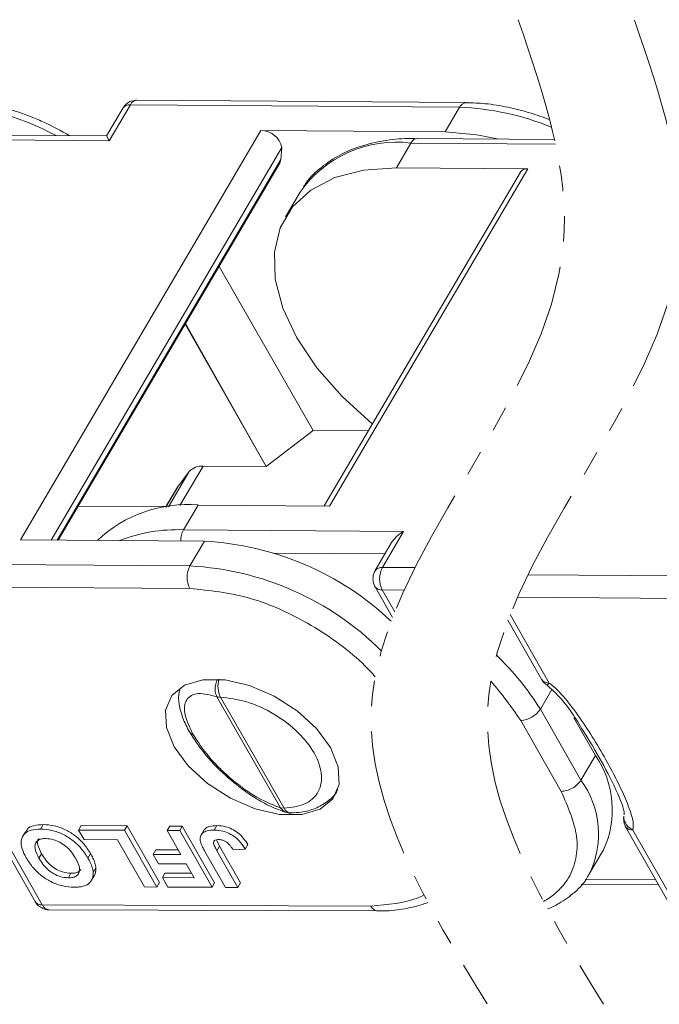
# Model space of a CAD drawing. Header units: millimetres. Extents: x 3186 to 3545, y -371 to -118.
# Tile 22 of 27: x 3431 to 3447, y -180 to -155. Entities that reach past the tile are written whole.
import ezdxf

# ---------------------------------------------------------------- set-up
doc = ezdxf.new("R2010")
doc.units = ezdxf.units.MM
doc.linetypes.add('PHANTOM2', pattern=[31.75, 15.875, -3.175, 3.175, -3.175, 3.175, -3.175])

msp = doc.modelspace()

# ---------------------------------------------------------------- linework, layer by layer
at = {"color": 7, "linetype": 'Continuous', "lineweight": 15}
for p, q in [((3442.46, -157.555), (3434.217, -157.492)), ((3433.869, -157.689), (3433.456, -158.391)), ((3433.523, -158.509), (3434.053, -157.608)), ((3434.053, -157.608), (3442.296, -157.671)), ((3442.296, -157.671), (3441.932, -158.291)), ((3437.321, -158.255), (3431.298, -168.504)), ((3437.321, -158.255), (3441.932, -158.291)), ((3428.013, -158.467), (3433.523, -158.509)), ((3433.456, -158.391), (3428.177, -158.351)), ((3433.523, -158.509), (3433.456, -158.391)), ((3444.671, -158.477), (3441.24, -158.451)), ((3441.24, -158.451), (3441.246, -158.451)), ((3432.07, -168.51), (3437.846, -158.683)), ((3437.846, -158.683), (3437.818, -158.98)), ((3440.712, -159.186), (3441.076, -158.567)), ((3441.076, -158.567), (3444.697, -158.595)), ((3437.818, -158.98), (3432.216, -168.511)), ((3432.248, -168.511), (3437.781, -159.099)), ((3443.819, -159.293), (3438.903, -167.657)), ((3439.038, -167.658), (3444.002, -159.212)), ((3444.002, -159.212), (3440.712, -159.186)), ((3438.302, -159.796), (3437.938, -160.416)), ((3438.633, -165.771), (3436.278, -161.656)), ((3437.454, -166.669), (3435.425, -163.107)), ((3437.456, -166.665), (3435.435, -163.09)), ((3438.633, -165.771), (3437.456, -166.665)), ((3440.007, -165.779), (3438.633, -165.771)), ((3435.293, -167.649), (3435.874, -166.66)), ((3435.874, -166.66), (3437.454, -166.669)), ((3437.454, -166.669), (3437.456, -166.665)), ((3435.526, -166.796), (3435.006, -167.68)), ((3435.238, -167.176), (3435.526, -166.796)), ((3435.229, -167.189), (3434.935, -167.691)), ((3434.936, -167.69), (3435.238, -167.176)), ((3435.238, -167.176), (3435.229, -167.189)), ((3432.746, -167.665), (3434.945, -167.673)), ((3435.383, -168.253), (3435.747, -167.633)), ((3435.747, -167.633), (3439.038, -167.658)), ((3440.894, -168.295), (3435.383, -168.253)), ((3440.364, -169.196), (3440.894, -168.295)), ((3435.908, -168.539), (3431.298, -168.504)), ((3435.908, -168.539), (3435.544, -169.159)), ((3440.593, -168.575), (3440.18, -169.277)), ((3437.639, -168.836), (3440.427, -168.857)), ((3435.544, -169.159), (3427.301, -169.096)), ((3441.18, -169.202), (3440.364, -169.196)), ((3451.559, -169.436), (3444.008, -169.378)), ((3435.54, -169.724), (3427.296, -169.661)), ((3440.178, -169.678), (3440.617, -170.449)), ((3440.36, -169.761), (3440.672, -170.31)), ((3440.908, -169.766), (3440.36, -169.761)), ((3451.554, -170.002), (3443.743, -169.942)), ((3443.56, -170.376), (3444.538, -172.091)), ((3443.506, -170.516), (3444.356, -172.008)), ((3444.318, -172.747), (3444.606, -172.257)), ((3436.219, -172.433), (3437.811, -175.216)), ((3436.306, -172.445), (3437.899, -175.228)), ((3445.331, -174.526), (3444.318, -172.747)), ((3444.839, -174.804), (3443.826, -173.027)), ((3445.696, -173.907), (3445.157, -172.962)), ((3445.696, -173.907), (3445.331, -174.526)), ((3437.899, -175.228), (3437.811, -175.216)), ((3430.439, -175.413), (3431.665, -177.566)), ((3430.621, -175.496), (3431.847, -177.649)), ((3446.409, -175.433), (3446.401, -175.489)), ((3431.424, -175.814), (3431.358, -175.927)), ((3431.803, -175.749), (3431.869, -175.637)), ((3432.757, -175.773), (3432.823, -175.66)), ((3432.757, -175.773), (3433.907, -175.78)), ((3432.891, -176.01), (3432.757, -175.773)), ((3432.823, -175.66), (3433.973, -175.667)), ((3433.973, -175.667), (3433.907, -175.78)), ((3433.907, -175.78), (3434.716, -177.2)), ((3433.973, -175.667), (3434.782, -177.087)), ((3434.973, -175.786), (3435.039, -175.673)), ((3434.973, -175.786), (3435.287, -175.787)), ((3435.315, -176.387), (3434.973, -175.786)), ((3435.039, -175.673), (3435.353, -175.675)), ((3435.353, -175.675), (3435.287, -175.787)), ((3435.287, -175.787), (3436.096, -177.208)), ((3435.353, -175.675), (3436.162, -177.095)), ((3435.911, -175.753), (3435.845, -175.866)), ((3436.219, -175.662), (3436.153, -175.774)), ((3446.453, -175.69), (3447.68, -177.843)), ((3446.636, -175.773), (3447.862, -177.926)), ((3433.728, -176.015), (3432.891, -176.01)), ((3434.402, -177.198), (3433.728, -176.015)), ((3436.22, -176.034), (3436.287, -176.18)), ((3434.692, -176.27), (3434.625, -176.383)), ((3434.692, -176.27), (3435.251, -176.273)), ((3436.22, -176.292), (3436.287, -176.18)), ((3436.22, -176.292), (3436.744, -177.212)), ((3436.287, -176.18), (3436.811, -177.099)), ((3436.623, -176.267), (3436.926, -176.251)), ((3436.992, -176.138), (3436.926, -176.251)), ((3445.535, -176.888), (3445.899, -176.268)), ((3431.763, -176.48), (3431.829, -176.368)), ((3433.055, -176.361), (3432.989, -176.474)), ((3434.76, -176.619), (3434.625, -176.383)), ((3434.625, -176.383), (3435.315, -176.387)), ((3436.431, -177.21), (3435.92, -176.314)), ((3433.188, -176.722), (3433.122, -176.835)), ((3435.45, -176.623), (3434.76, -176.619)), ((3435.648, -176.969), (3435.45, -176.623)), ((3432.499, -176.97), (3432.565, -176.857)), ((3433.081, -177.031), (3433.147, -176.918)), ((3434.919, -176.852), (3434.853, -176.965)), ((3434.988, -177.202), (3434.853, -176.965)), ((3434.853, -176.965), (3435.648, -176.969)), ((3434.919, -176.852), (3435.583, -176.856)), ((3447.212, -177.021), (3445.441, -177.014)), ((3434.716, -177.2), (3434.402, -177.198)), ((3434.782, -177.087), (3434.716, -177.2)), ((3436.096, -177.208), (3434.988, -177.202)), ((3436.162, -177.095), (3436.096, -177.208)), ((3436.744, -177.212), (3436.431, -177.21)), ((3436.811, -177.099), (3436.744, -177.212)), ((3445.342, -177.132), (3447.279, -177.139)), ((3440.073, -177.68), (3431.847, -177.649)), ((3432.011, -177.768), (3440.238, -177.798))]:
    msp.add_line(p, q, dxfattribs=at)
at = {"color": 7, "linetype": 'Continuous', "lineweight": 15, "flags": 128}
for points in [[(3441.932, -158.291), (3442.728, -158.36), (3443.241, -158.466)], [(3441.076, -158.567), (3441.111, -158.517), (3441.152, -158.481), (3441.195, -158.458), (3441.24, -158.451), (3441.24, -158.451)], [(3440.712, -159.186), (3439.892, -159.245), (3439.17, -159.433), (3438.57, -159.744), (3438.11, -160.168), (3437.802, -160.694), (3437.658, -161.304), (3437.681, -161.98), (3437.87, -162.702), (3438.22, -163.447), (3438.72, -164.194), (3439.354, -164.918), (3440.105, -165.598), (3440.11, -165.603)], [(3439.063, -173.709), (3439.257, -174.189), (3439.277, -174.629), (3439.121, -174.994), (3438.802, -175.253), (3438.346, -175.387), (3437.788, -175.384), (3437.176, -175.244), (3436.558, -174.979), (3435.984, -174.61), (3435.501, -174.168), (3435.148, -173.687), (3434.954, -173.207), (3434.934, -172.767), (3435.09, -172.402), (3435.409, -172.143), (3435.866, -172.009), (3436.423, -172.012), (3437.035, -172.152), (3437.653, -172.417), (3438.227, -172.786), (3438.71, -173.229), (3439.063, -173.709)]]:
    msp.add_lwpolyline(points, dxfattribs=at)
at = {"color": 7, "linetype": 'Continuous', "lineweight": 15}
for centre, radius, start, end in [((3428.976, -164.315), 6.748, 61.5411, 87.825), ((3434.235, -157.692), 0.201, 95.2506, 155.1753), ((3442.475, -157.751), 0.196, 93.7227, 155.9302), ((3434.031, -157.808), 0.201, 83.9322, 143.8729), ((3442.04, -164.415), 6.748, 67.7115, 87.825), ((3437.328, -158.783), 0.527, 10.8877, 90.7184), ((3440.717, -161.5), 2.955, 83.0195, 144.7856), ((3437.539, -158.958), 0.279, 329.7209, 355.3059), ((3443.981, -159.411), 0.201, 83.869, 143.9361), ((3435.838, -167.079), 0.421, 85.024, 137.8682), ((3435.483, -170.908), 3.286, 85.3906, 133.3475), ((3435.241, -172.298), 4.048, 87.9921, 111.1629), ((3435.89, -168.528), 0.577, 151.5124, 180.7008), ((3435.515, -175.914), 7.385, 46.6846, 86.9522), ((3436.088, -169.446), 0.615, 152.1632, 206.9523), ((3435.164, -176.482), 7.333, 45.1509, 87.028), ((3440.343, -169.396), 0.201, 83.9299, 143.8991), ((3440.908, -169.483), 0.615, 152.1632, 206.9523), ((3440.341, -169.562), 0.201, 215.4026, 275.3183), ((3438.115, -176.659), 7.333, 32.2388, 45.901), ((3436.877, -172.175), 0.631, 163.7773, 205.403), ((3444.519, -171.892), 0.2, 215.3787, 275.3204), ((3436.304, -172.149), 0.296, 253.2112, 270.4622), ((3443.801, -172.411), 0.616, 272.3021, 326.9647), ((3435.664, -173.234), 0.156, 211.1851, 255.2599), ((3443.736, -175.265), 2.384, 335.1079, 34.722), ((3443.504, -175.872), 2.27, 333.1258, 36.3634), ((3438.084, -175.144), 0.203, 204.5564, 266.1641), ((3446.617, -175.574), 0.201, 215.4026, 275.3183), ((3431.829, -177.45), 0.2, 215.3787, 275.3204), ((3432.026, -177.575), 0.193, 202.5877, 265.7413)]:
    msp.add_arc(centre, radius, start, end, dxfattribs=at)
msp.add_ellipse((3441.055, -168.579), major_axis=(0.492, 0.279), ratio=0.577382, start_param=1.570796, end_param=2.356113, dxfattribs=at)
at = {"color": 3, "linetype": 'PHANTOM2', "lineweight": 9, "ltscale": 0.2}
for points in [[(3443.763, -155.478), (3444.895, -161.103), (3440.087, -172.738), (3442.984, -180.128)], [(3446.674, -155.488), (3447.806, -161.113), (3442.998, -172.748), (3445.895, -180.138)]]:
    msp.add_spline(points, degree=3, dxfattribs=at)
at = {"color": 7, "linetype": 'Continuous', "lineweight": 15}
for points, knots in [([(3432.538, -158.384), (3432.313, -158.261), (3431.983, -158.081), (3431.461, -157.866), (3430.987, -157.701), (3430.431, -157.561), (3429.894, -157.471), (3429.556, -157.463), (3429.399, -157.46)], [0, 0, 0, 0, 0.218433, 0.320538, 0.488437, 0.660098, 0.841754, 1, 1, 1, 1]), ([(3434.217, -157.493), (3434.169, -157.498), (3434.073, -157.506), (3433.948, -157.58), (3433.895, -157.654), (3433.87, -157.69)], [0, 0, 0, 0, 0.34524, 0.687086, 1, 1, 1, 1]), ([(3444.551, -157.981), (3444.386, -157.918), (3444.036, -157.798), (3443.494, -157.661), (3442.957, -157.572), (3442.619, -157.563), (3442.462, -157.56)], [0.3340551, 0.3340551, 0.3340551, 0.3340551, 0.4884367, 0.6600982, 0.8417544, 1, 1, 1, 1]), ([(3441.245, -158.46), (3441.138, -158.457), (3440.814, -158.45), (3440.308, -158.516), (3439.738, -158.66), (3439.216, -158.89), (3438.769, -159.215), (3438.487, -159.48), (3438.396, -159.656), (3438.39, -159.667)], [0, 0, 0, 0, 0.084761, 0.2584768, 0.4346442, 0.6136153, 0.7966798, 0.9868078, 1, 1, 1, 1]), ([(3440.181, -169.278), (3440.18, -169.279), (3440.157, -169.307), (3440.135, -169.376), (3440.128, -169.444), (3440.125, -169.478)], [0, 0, 0, 0, 0.030462, 0.507524, 1, 1, 1, 1]), ([(3440.125, -169.478), (3440.13, -169.53), (3440.136, -169.601), (3440.17, -169.662), (3440.179, -169.677)], [0, 0, 0, 0, 0.742746, 1, 1, 1, 1]), ([(3440.182, -171.934), (3440.101, -171.841), (3439.66, -171.366), (3438.609, -170.597), (3437.021, -169.872), (3436.033, -169.774), (3435.54, -169.724)], [0.1902713, 0.1902713, 0.1902713, 0.1902713, 0.25, 0.5, 0.75, 1, 1, 1, 1]), ([(3436.219, -172.433), (3436.202, -172.393), (3436.178, -172.333), (3436.173, -172.233), (3436.184, -172.136), (3436.205, -172.058), (3436.229, -172.015), (3436.231, -172.011)], [0, 0, 0, 0, 0.324999, 0.497302, 0.676761, 0.969433, 1, 1, 1, 1]), ([(3444.357, -172.007), (3444.36, -172.013), (3444.38, -172.053), (3444.42, -172.102), (3444.467, -172.128), (3444.479, -172.135)], [0, 0, 0, 0, 0.096562, 0.759222, 1, 1, 1, 1]), ([(3444.538, -172.091), (3444.52, -172.11), (3444.491, -172.139), (3444.481, -172.14), (3444.478, -172.14)], [0, 0, 0, 0, 0.629945, 1, 1, 1, 1]), ([(3444.538, -172.091), (3444.578, -172.122), (3444.666, -172.188), (3444.911, -172.429), (3445.217, -172.828), (3445.584, -173.374), (3445.903, -173.908), (3446.177, -174.411), (3446.407, -174.884), (3446.562, -175.267), (3446.654, -175.575), (3446.642, -175.708), (3446.636, -175.773)], [0, 0, 0, 0, 0.028797, 0.062785, 0.204515, 0.34939, 0.500003, 0.62989, 0.750047, 0.877684, 0.939695, 1, 1, 1, 1]), ([(3435.293, -172.264), (3435.287, -172.281), (3435.249, -172.383), (3435.268, -172.623), (3435.348, -172.961), (3435.471, -173.198), (3435.531, -173.314)], [0, 0, 0, 0, 0.063479, 0.384975, 0.697513, 1, 1, 1, 1]), ([(3435.625, -173.384), (3435.542, -173.212), (3435.413, -172.944), (3435.399, -172.671), (3435.452, -172.505), (3435.571, -172.395), (3435.799, -172.329), (3436.054, -172.392), (3436.219, -172.433)], [0, 0, 0, 0, 0.233967, 0.362712, 0.492722, 0.623787, 0.756068, 1, 1, 1, 1]), ([(3444.477, -172.14), (3444.555, -172.208), (3444.942, -172.55), (3445.35, -173.223), (3445.866, -174.062), (3446.198, -174.717), (3446.37, -175.133), (3446.413, -175.297), (3446.419, -175.364), (3446.415, -175.386), (3446.413, -175.395)], [0, 0, 0, 0, 0.066152, 0.329032, 0.573515, 0.819732, 0.925285, 0.969239, 0.986768, 1, 1, 1, 1]), ([(3436.306, -172.445), (3436.516, -172.47), (3436.953, -172.521), (3437.663, -172.848), (3438.271, -173.313), (3438.688, -173.843), (3438.877, -174.372), (3438.8, -174.834), (3438.462, -175.157), (3438.082, -175.205), (3437.899, -175.228)], [0, 0, 0, 0, 0.120249, 0.25, 0.379751, 0.5, 0.620249, 0.75, 0.879751, 1, 1, 1, 1]), ([(3435.531, -173.314), (3435.643, -173.487), (3435.883, -173.859), (3436.329, -174.325), (3436.63, -174.569), (3436.726, -174.646)], [0, 0, 0, 0, 0.371627, 0.801551, 1, 1, 1, 1]), ([(3437.811, -175.216), (3437.631, -175.147), (3437.352, -175.042), (3436.93, -174.77), (3436.605, -174.52), (3436.296, -174.239), (3435.934, -173.855), (3435.746, -173.569), (3435.625, -173.384)], [0, 0, 0, 0, 0.243932, 0.37608, 0.507278, 0.637157, 0.766033, 1, 1, 1, 1]), ([(3436.726, -174.646), (3436.745, -174.663), (3436.887, -174.783), (3437.172, -174.971), (3437.573, -175.199), (3437.823, -175.286), (3437.953, -175.331)], [0, 0, 0, 0, 0.048066, 0.344785, 0.662, 1, 1, 1, 1]), ([(3438.071, -175.34), (3438.159, -175.338), (3438.374, -175.331), (3438.689, -175.243), (3438.995, -175.063), (3439.195, -174.888), (3439.243, -174.761), (3439.248, -174.749)], [0, 0, 0, 0, 0.174916, 0.430094, 0.693159, 0.969476, 1, 1, 1, 1]), ([(3444.395, -177.561), (3444.499, -177.505), (3444.746, -177.334), (3445.048, -176.989), (3445.228, -176.5), (3445.268, -175.788), (3445.008, -175.192), (3444.839, -174.804)], [0.286646, 0.286646, 0.286646, 0.286646, 0.3684536, 0.5, 0.6315464, 0.7603985, 1, 1, 1, 1]), ([(3437.95, -175.329), (3437.948, -175.329), (3437.928, -175.326), (3437.875, -175.296), (3437.837, -175.248), (3437.811, -175.216)], [0, 0, 0, 0, 0.019216, 0.359605, 1, 1, 1, 1]), ([(3437.955, -175.326), (3437.988, -175.338), (3438.027, -175.353), (3438.067, -175.345), (3438.073, -175.344)], [0, 0, 0, 0, 0.854208, 1, 1, 1, 1]), ([(3446.401, -175.489), (3446.406, -175.542), (3446.412, -175.612), (3446.446, -175.673), (3446.454, -175.689)], [0, 0, 0, 0, 0.742746, 1, 1, 1, 1]), ([(3446.409, -175.428), (3446.408, -175.449), (3446.408, -175.496), (3446.428, -175.563), (3446.463, -175.63), (3446.525, -175.706), (3446.593, -175.747), (3446.636, -175.773)], [0, 0, 0, 0, 0.165241, 0.350081, 0.505958, 0.68874, 1, 1, 1, 1]), ([(3431.445, -176.472), (3431.406, -176.395), (3431.328, -176.242), (3431.302, -176.023), (3431.387, -175.858), (3431.563, -175.762), (3431.72, -175.754), (3431.803, -175.749)], [0, 0, 0, 0, 0.204593, 0.411054, 0.622248, 0.800999, 1, 1, 1, 1]), ([(3431.438, -175.822), (3431.448, -175.797), (3431.479, -175.72), (3431.633, -175.651), (3431.788, -175.642), (3431.869, -175.637)], [0, 0, 0, 0, 0.1932973, 0.5750269, 1, 1, 1, 1]), ([(3431.803, -175.749), (3431.894, -175.755), (3432.076, -175.766), (3432.369, -175.872), (3432.625, -176.034), (3432.841, -176.24), (3432.936, -176.39), (3432.989, -176.474)], [0, 0, 0, 0, 0.205433, 0.413226, 0.595657, 0.776233, 1, 1, 1, 1]), ([(3431.869, -175.637), (3431.96, -175.642), (3432.143, -175.653), (3432.435, -175.76), (3432.691, -175.922), (3432.907, -176.127), (3433.002, -176.278), (3433.055, -176.361)], [0, 0, 0, 0, 0.205433, 0.413226, 0.595657, 0.776233, 1, 1, 1, 1]), ([(3435.802, -176.044), (3435.8, -176.009), (3435.794, -175.931), (3435.854, -175.842), (3435.976, -175.781), (3436.089, -175.777), (3436.153, -175.774)], [0, 0, 0, 0, 0.206451, 0.456836, 0.694177, 1, 1, 1, 1]), ([(3435.916, -175.756), (3435.92, -175.749), (3435.942, -175.71), (3436.046, -175.671), (3436.156, -175.665), (3436.219, -175.662)], [0, 0, 0, 0, 0.095595, 0.490784, 1, 1, 1, 1]), ([(3436.153, -175.774), (3436.224, -175.779), (3436.344, -175.786), (3436.53, -175.855), (3436.689, -175.955), (3436.827, -176.093), (3436.892, -176.196), (3436.926, -176.251)], [0, 0, 0, 0, 0.242194, 0.410832, 0.580073, 0.776537, 1, 1, 1, 1]), ([(3436.219, -175.662), (3436.29, -175.666), (3436.41, -175.673), (3436.596, -175.742), (3436.755, -175.842), (3436.893, -175.98), (3436.958, -176.083), (3436.992, -176.138)], [0, 0, 0, 0, 0.242194, 0.410832, 0.580073, 0.776537, 1, 1, 1, 1]), ([(3431.763, -176.48), (3431.724, -176.403), (3431.661, -176.281), (3431.66, -176.129), (3431.72, -176.038), (3431.821, -175.991), (3431.903, -175.988), (3431.938, -175.986)], [0, 0, 0, 0, 0.319116, 0.506214, 0.694344, 0.868092, 1, 1, 1, 1]), ([(3431.829, -176.368), (3431.791, -176.291), (3431.731, -176.17), (3431.72, -176.036), (3431.752, -175.995), (3431.762, -175.982)], [0, 0, 0, 0, 0.544466, 0.863688, 1, 1, 1, 1]), ([(3431.938, -175.986), (3432, -175.991), (3432.112, -176.001), (3432.287, -176.075), (3432.447, -176.181), (3432.583, -176.324), (3432.648, -176.429), (3432.681, -176.481)], [0, 0, 0, 0, 0.213563, 0.386192, 0.558454, 0.780281, 1, 1, 1, 1]), ([(3435.92, -176.314), (3435.9, -176.276), (3435.864, -176.212), (3435.823, -176.122), (3435.809, -176.07), (3435.802, -176.044)], [0, 0, 0, 0, 0.416831, 0.706738, 1, 1, 1, 1]), ([(3436.22, -176.292), (3436.202, -176.257), (3436.163, -176.187), (3436.128, -176.099), (3436.142, -176.046), (3436.178, -176.02), (3436.224, -176.011), (3436.258, -176.011), (3436.267, -176.011)], [0, 0, 0, 0, 0.272262, 0.546684, 0.659253, 0.771268, 0.935125, 1, 1, 1, 1]), ([(3436.267, -176.011), (3436.296, -176.013), (3436.345, -176.017), (3436.422, -176.048), (3436.461, -176.076), (3436.48, -176.09)], [0, 0, 0, 0, 0.410571, 0.709085, 1, 1, 1, 1]), ([(3436.48, -176.09), (3436.503, -176.112), (3436.544, -176.151), (3436.588, -176.212), (3436.611, -176.249), (3436.623, -176.267)], [0, 0, 0, 0, 0.3923864, 0.6950086, 1, 1, 1, 1]), ([(3432.638, -177.206), (3432.547, -177.201), (3432.364, -177.19), (3432.07, -177.081), (3431.813, -176.918), (3431.596, -176.709), (3431.499, -176.556), (3431.445, -176.472)], [0, 0, 0, 0, 0.203919, 0.410143, 0.593167, 0.774496, 1, 1, 1, 1]), ([(3432.499, -176.97), (3432.429, -176.964), (3432.312, -176.954), (3432.133, -176.875), (3431.98, -176.768), (3431.854, -176.629), (3431.793, -176.528), (3431.763, -176.48)], [0, 0, 0, 0, 0.24016, 0.407539, 0.574764, 0.796346, 1, 1, 1, 1]), ([(3432.565, -176.857), (3432.496, -176.851), (3432.378, -176.842), (3432.2, -176.762), (3432.046, -176.655), (3431.921, -176.517), (3431.859, -176.416), (3431.829, -176.368)], [0, 0, 0, 0, 0.24016, 0.407539, 0.574764, 0.796346, 1, 1, 1, 1]), ([(3432.681, -176.481), (3432.72, -176.558), (3432.782, -176.679), (3432.783, -176.828), (3432.725, -176.916), (3432.623, -176.964), (3432.538, -176.968), (3432.499, -176.97)], [0, 0, 0, 0, 0.319472, 0.499874, 0.681163, 0.852974, 1, 1, 1, 1]), ([(3432.989, -176.474), (3433.01, -176.512), (3433.053, -176.592), (3433.103, -176.714), (3433.116, -176.794), (3433.122, -176.835)], [0, 0, 0, 0, 0.308297, 0.650122, 1, 1, 1, 1]), ([(3433.055, -176.361), (3433.076, -176.399), (3433.119, -176.479), (3433.169, -176.601), (3433.182, -176.681), (3433.188, -176.722)], [0, 0, 0, 0, 0.308297, 0.650122, 1, 1, 1, 1]), ([(3432.814, -176.749), (3432.805, -176.766), (3432.78, -176.814), (3432.688, -176.851), (3432.604, -176.855), (3432.565, -176.857)], [0, 0, 0, 0, 0.244354, 0.651547, 1, 1, 1, 1]), ([(3433.188, -176.722), (3433.187, -176.755), (3433.185, -176.822), (3433.172, -176.89), (3433.148, -176.915), (3433.145, -176.917)], [0, 0, 0, 0, 0.476931, 0.954574, 1, 1, 1, 1]), ([(3433.122, -176.835), (3433.122, -176.868), (3433.121, -176.936), (3433.081, -177.047), (3433.018, -177.118), (3432.957, -177.149), (3432.949, -177.153)], [0, 0, 0, 0, 0.2508959, 0.5021661, 0.9405117, 1, 1, 1, 1]), ([(3444.496, -177.749), (3444.595, -177.71), (3444.843, -177.591), (3445.192, -177.331), (3445.442, -177.08), (3445.515, -176.912), (3445.522, -176.896)], [0.4642254, 0.4642254, 0.4642254, 0.4642254, 0.5837067, 0.7773071, 0.9797976, 1, 1, 1, 1]), ([(3432.949, -177.153), (3432.916, -177.165), (3432.854, -177.189), (3432.747, -177.204), (3432.674, -177.206), (3432.638, -177.206)], [0, 0, 0, 0, 0.372031, 0.683777, 1, 1, 1, 1]), ([(3440.073, -177.68), (3440.495, -177.641), (3440.984, -177.597), (3441.358, -177.428), (3441.407, -177.404)], [0, 0, 0, 0, 0.2396015, 0.2771415, 0.2771415, 0.2771415, 0.2771415]), ([(3431.666, -177.565), (3431.669, -177.57), (3431.689, -177.611), (3431.752, -177.679), (3431.864, -177.744), (3431.959, -177.775), (3432.009, -177.767), (3432.011, -177.766)], [0, 0, 0, 0, 0.041472, 0.326073, 0.640615, 0.981348, 1, 1, 1, 1]), ([(3440.073, -177.68), (3440.096, -177.714), (3440.143, -177.78), (3440.204, -177.792), (3440.234, -177.797)], [0, 0, 0, 0, 0.506625, 1, 1, 1, 1]), ([(3440.234, -177.794), (3440.263, -177.795), (3440.484, -177.807), (3440.87, -177.762), (3441.256, -177.676), (3441.46, -177.605), (3441.504, -177.588)], [0, 0, 0, 0, 0.0274273, 0.209588, 0.3949614, 0.4481705, 0.4481705, 0.4481705, 0.4481705])]:
    msp.add_open_spline(points, degree=3, knots=knots, dxfattribs=at)
for points in [[(3443.826, -173.027), (3443.593, -172.693), (3443.359, -172.36), (3443.075, -172.044)], [(3444.839, -174.804), (3444.884, -174.801), (3444.975, -174.793), (3445.121, -174.729), (3445.252, -174.636), (3445.305, -174.563), (3445.331, -174.526)]]:
    msp.add_open_spline(points, degree=3, dxfattribs=at)

doc.saveas('drawing.dxf')
